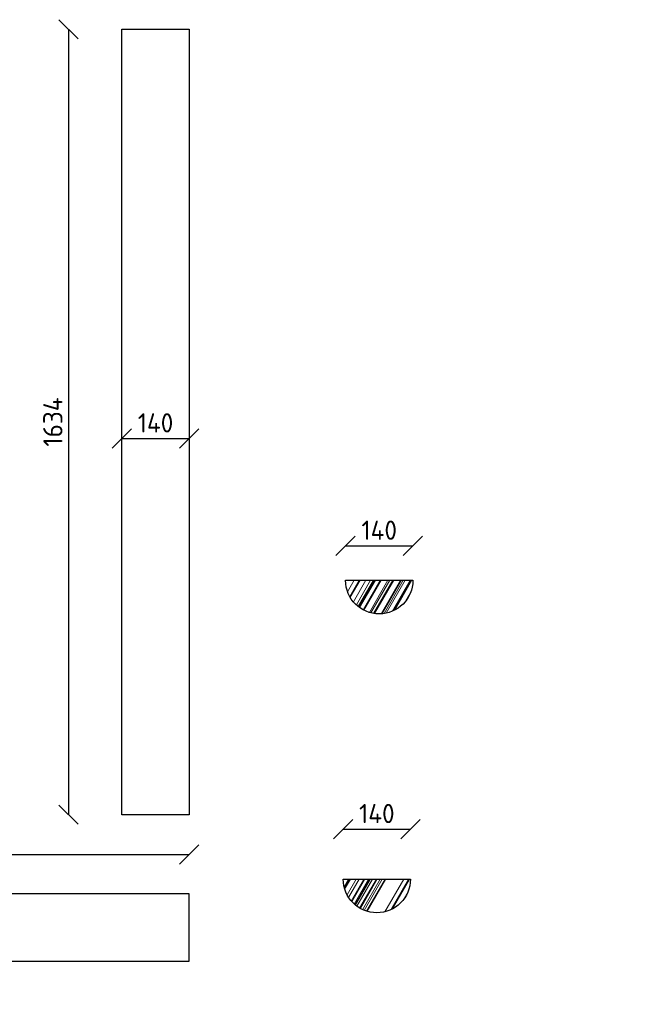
# Model space of a CAD drawing. Header units: metres. Extents: x -170212 to 42557, y -53864 to 18192.
# Tile 17 of 28: x 25938 to 27197, y 5555 to 7603. Entities that reach past the tile are written whole.
import ezdxf

# ---------------------------------------------------------------- set-up
doc = ezdxf.new("R2010")
doc.units = ezdxf.units.M
doc.header["$LTSCALE"] = 2
doc.layers.add('N-CO-HC-HOUTVORM_kops-A', color=253, linetype='Continuous', lineweight=5)
doc.layers.add('N-CO-HC-HOUTVORM_ZICHT_1-G', color=30, linetype='Continuous', lineweight=25)
doc.layers.add('TM00_MAATVOERING', color=7, linetype='Continuous')
doc.styles.add('NLCS-ISO', font='NLCS-ISO.ttf')
doc.dimstyles.new('NLCS RODOR-DIM-020mm', dxfattribs={"dimscale": 20, "dimtxt": 2, "dimasz": 2, "dimexe": 1.25, "dimexo": 0.625, "dimtad": 1, "dimdec": 0, "dimzin": 1, "dimdsep": 46, "dimtxsty": 'NLCS-ISO', "dimblk": 'OBLIQUE', "dimcen": 0, "dimse1": 1, "dimse2": 1, "dimclrd": 256, "dimclre": 1, "dimclrt": 256, "dimadec": 0, "dimazin": 0, "dimtfac": 1, "dimtdec": 0, "dimtmove": 0, "dimatfit": 0, "dimfxl": 1, "dimtolj": 1, "dimtzin": 0, "dimlwd": -1, "dimlwe": -1, "dimarcsym": 0})
pattern_1 = [(60, (8008.34, -622.26), (-173.205, 100), []), (60, (8018.34, -622.26), (-173.205, 100), []), (60, (8020.34, -622.26), (-173.205, 100), []), (60, (8032.34, -622.26), (-173.205, 100), []), (60, (8042.34, -622.26), (-173.205, 100), []), (60, (8048.34, -622.26), (-173.205, 100), []), (60, (8050.34, -622.26), (-173.205, 100), []), (60, (8052.34, -622.26), (-173.205, 100), []), (60, (8062.34, -622.26), (-173.205, 100), []), (60, (8064.34, -622.26), (-173.205, 100), []), (60, (8078.34, -622.26), (-173.205, 100), []), (60, (8082.34, -622.26), (-173.205, 100), []), (60, (8088.34, -622.26), (-173.205, 100), []), (60, (8090.34, -622.26), (-173.205, 100), []), (60, (8104.34, -622.26), (-173.205, 100), []), (60, (8106.34, -622.26), (-173.205, 100), []), (60, (8110.34, -622.26), (-173.205, 100), []), (60, (8114.34, -622.26), (-173.205, 100), []), (60, (8124.34, -622.26), (-173.205, 100), []), (60, (8126.34, -622.26), (-173.205, 100), []), (60, (8128.34, -622.26), (-173.205, 100), []), (60, (8140.34, -622.26), (-173.205, 100), []), (60, (8146.34, -622.26), (-173.205, 100), []), (60, (8156.34, -622.26), (-173.205, 100), []), (60, (8158.34, -622.26), (-173.205, 100), []), (60, (8166.34, -622.26), (-173.205, 100), []), (60, (8168.34, -622.26), (-173.205, 100), []), (60, (8170.34, -622.26), (-173.205, 100), []), (60, (8174.34, -622.26), (-173.205, 100), []), (60, (8182.34, -622.26), (-173.205, 100), []), (60, (8184.34, -622.26), (-173.205, 100), []), (60, (8190.34, -622.26), (-173.205, 100), []), (60, (8194.34, -622.26), (-173.205, 100), []), (60, (8200.34, -622.26), (-173.205, 100), []), (60, (8202.34, -622.26), (-173.205, 100), [])]

# ---------------------------------------------------------------- blocks, each defined once
blk = doc.blocks.new('_Oblique')
at = {"color": 0, "linetype": 'ByBlock', "lineweight": -2}
blk.add_line((-0.5, -0.5), (0.5, 0.5), dxfattribs=at)
blk = doc.blocks.new('*D334')
at = {"layer": 'Defpoints', "color": 0, "transparency": 16777216}
for p in [(26755.2, 6508.6), (26615.2, 6437), (26755.2, 6437)]:
    blk.add_point(p, dxfattribs=at)
at = {"layer": 'TM00_MAATVOERING', "transparency": 16777216}
blk.add_line((26615.2, 6508.6), (26755.2, 6508.6), dxfattribs=at)
at = {"layer": 'TM00_MAATVOERING', "transparency": 16777216, "xscale": 40, "yscale": 40, "zscale": 40, "rotation": 180}
blk.add_blockref('_Oblique', (26615.2, 6508.6), dxfattribs=at)
at = {"layer": 'TM00_MAATVOERING', "transparency": 16777216, "xscale": 40, "yscale": 40, "zscale": 40}
blk.add_blockref('_Oblique', (26755.2, 6508.6), dxfattribs=at)
at = {"layer": 'TM00_MAATVOERING', "transparency": 16777216, "insert": (26685.2, 6541.1), "char_height": 40, "attachment_point": 5, "style": 'NLCS-ISO'}
blk.add_mtext('\\A1;140', dxfattribs=at)
blk = doc.blocks.new('*D335')
at = {"layer": 'Defpoints', "color": 0, "transparency": 16777216}
for p in [(26750.2, 5919.2), (26610.2, 5815.2), (26750.2, 5815.2)]:
    blk.add_point(p, dxfattribs=at)
at = {"layer": 'TM00_MAATVOERING', "transparency": 16777216}
blk.add_line((26610.2, 5919.2), (26750.2, 5919.2), dxfattribs=at)
at = {"layer": 'TM00_MAATVOERING', "transparency": 16777216, "xscale": 40, "yscale": 40, "zscale": 40, "rotation": 180}
blk.add_blockref('_Oblique', (26610.2, 5919.2), dxfattribs=at)
at = {"layer": 'TM00_MAATVOERING', "transparency": 16777216, "xscale": 40, "yscale": 40, "zscale": 40}
blk.add_blockref('_Oblique', (26750.2, 5919.2), dxfattribs=at)
at = {"layer": 'TM00_MAATVOERING', "transparency": 16777216, "insert": (26680.2, 5951.7), "char_height": 40, "attachment_point": 5, "style": 'NLCS-ISO'}
blk.add_mtext('\\A1;140', dxfattribs=at)
blk = doc.blocks.new('*D336')
at = {"layer": 'Defpoints', "color": 0, "transparency": 16777216}
for p in [(26290, 5866.4), (24172, 5784.5), (26290, 5784.5)]:
    blk.add_point(p, dxfattribs=at)
at = {"layer": 'TM00_MAATVOERING', "transparency": 16777216}
blk.add_line((24172, 5866.4), (26290, 5866.4), dxfattribs=at)
at = {"layer": 'TM00_MAATVOERING', "transparency": 16777216, "xscale": 40, "yscale": 40, "zscale": 40, "rotation": 180}
blk.add_blockref('_Oblique', (24172, 5866.4), dxfattribs=at)
at = {"layer": 'TM00_MAATVOERING', "transparency": 16777216, "xscale": 40, "yscale": 40, "zscale": 40}
blk.add_blockref('_Oblique', (26290, 5866.4), dxfattribs=at)
at = {"layer": 'TM00_MAATVOERING', "transparency": 16777216, "insert": (25231, 5898.9), "char_height": 40, "attachment_point": 5, "style": 'NLCS-ISO'}
blk.add_mtext('\\A1;2118', dxfattribs=at)
blk = doc.blocks.new('*D342')
at = {"layer": 'Defpoints', "color": 0, "transparency": 16777216}
for p in [(26150, 7583.1), (26038.9, 5949.3), (26290, 5949.3)]:
    blk.add_point(p, dxfattribs=at)
at = {"layer": 'TM00_MAATVOERING', "transparency": 16777216}
blk.add_line((26038.9, 7583.1), (26038.9, 5949.3), dxfattribs=at)
at = {"layer": 'TM00_MAATVOERING', "transparency": 16777216, "xscale": 40, "yscale": 40, "zscale": 40}
for p, rotation in [((26038.9, 7583.1), 90), ((26038.9, 5949.3), 270)]:
    blk.add_blockref('_Oblique', p, dxfattribs=dict(at, rotation=rotation))
at = {"layer": 'TM00_MAATVOERING', "transparency": 16777216, "insert": (26006.4, 6766.2), "char_height": 40, "attachment_point": 5, "rotation": 90, "style": 'NLCS-ISO'}
blk.add_mtext('\\A1;1634', dxfattribs=at)
blk = doc.blocks.new('*D343')
at = {"layer": 'Defpoints', "color": 0, "transparency": 16777216}
for p in [(26290, 6731.9), (26150, 6370.2), (26290, 6370.2)]:
    blk.add_point(p, dxfattribs=at)
at = {"layer": 'TM00_MAATVOERING', "transparency": 16777216}
blk.add_line((26150, 6731.9), (26290, 6731.9), dxfattribs=at)
at = {"layer": 'TM00_MAATVOERING', "transparency": 16777216, "xscale": 40, "yscale": 40, "zscale": 40, "rotation": 180}
blk.add_blockref('_Oblique', (26150, 6731.9), dxfattribs=at)
at = {"layer": 'TM00_MAATVOERING', "transparency": 16777216, "xscale": 40, "yscale": 40, "zscale": 40}
blk.add_blockref('_Oblique', (26290, 6731.9), dxfattribs=at)
at = {"layer": 'TM00_MAATVOERING', "transparency": 16777216, "insert": (26220, 6764.4), "char_height": 40, "attachment_point": 5, "style": 'NLCS-ISO'}
blk.add_mtext('\\A1;140', dxfattribs=at)

msp = doc.modelspace()

# ---------------------------------------------------------------- hatches: boundary and pattern name
at = {"layer": 'N-CO-HC-HOUTVORM_kops-A'}
h = msp.add_hatch(dxfattribs=at)
h.set_pattern_fill('KOPSHOUT', color=256, scale=2)
h.set_pattern_definition(pattern_1)
edge = h.paths.add_edge_path()
edge.add_line((26615.2, 6437), (26755.2, 6437))
edge.add_arc((26685.2, 6437), 70, -180, 0, ccw=False)
h = msp.add_hatch(dxfattribs=at)
h.set_pattern_fill('KOPSHOUT', color=256, scale=2)
h.set_pattern_definition(pattern_1)
edge = h.paths.add_edge_path()
edge.add_line((26610.2, 5815.2), (26750.2, 5815.2))
edge.add_arc((26680.2, 5815.2), 70, -180, 0, ccw=False)

# ---------------------------------------------------------------- linework, layer by layer
at = {"layer": 'N-CO-HC-HOUTVORM_ZICHT_1-G'}
for points in [[(26290, 5949.3), (26150, 5949.3), (26150, 7583.1), (26290, 7583.1)], [(26290, 5644.5), (26290, 5784.5), (24172, 5784.5), (24172, 5644.5)]]:
    msp.add_lwpolyline(points, close=True, dxfattribs=at)
for points in [[(26615.2, 6437), (26755.2, 6437, -1)], [(26610.2, 5815.2), (26750.2, 5815.2, -1)]]:
    msp.add_lwpolyline(points, format="xyb", close=True, dxfattribs=at)

# ---------------------------------------------------------------- dimensions: what is measured, and where the dimension line sits
at = {"layer": 'TM00_MAATVOERING'}
dim = msp.add_linear_dim(base=(26038.9, 5949.3), p1=(26150, 7583.1), p2=(26290, 5949.3), angle=90, dimstyle='NLCS RODOR-DIM-020mm', dxfattribs=at)
dim.commit()
dim.dimension.update_dxf_attribs({"geometry": '*D342', "text_midpoint": (26006.4, 6766.2)})
for base, p1, p2, picture, middle in [((26290, 6731.9), (26150, 6370.2), (26290, 6370.2), '*D343', (26220, 6764.4)), ((26755.2, 6508.6), (26615.2, 6437), (26755.2, 6437), '*D334', (26685.2, 6541.1)), ((26750.2, 5919.2), (26610.2, 5815.2), (26750.2, 5815.2), '*D335', (26680.2, 5951.7)), ((26290, 5866.4), (24172, 5784.5), (26290, 5784.5), '*D336', (25231, 5898.9))]:
    dim = msp.add_linear_dim(base=base, p1=p1, p2=p2, dimstyle='NLCS RODOR-DIM-020mm', dxfattribs=at)
    dim.commit()
    dim.dimension.update_dxf_attribs({"geometry": picture, "text_midpoint": middle})

doc.saveas('drawing.dxf')
